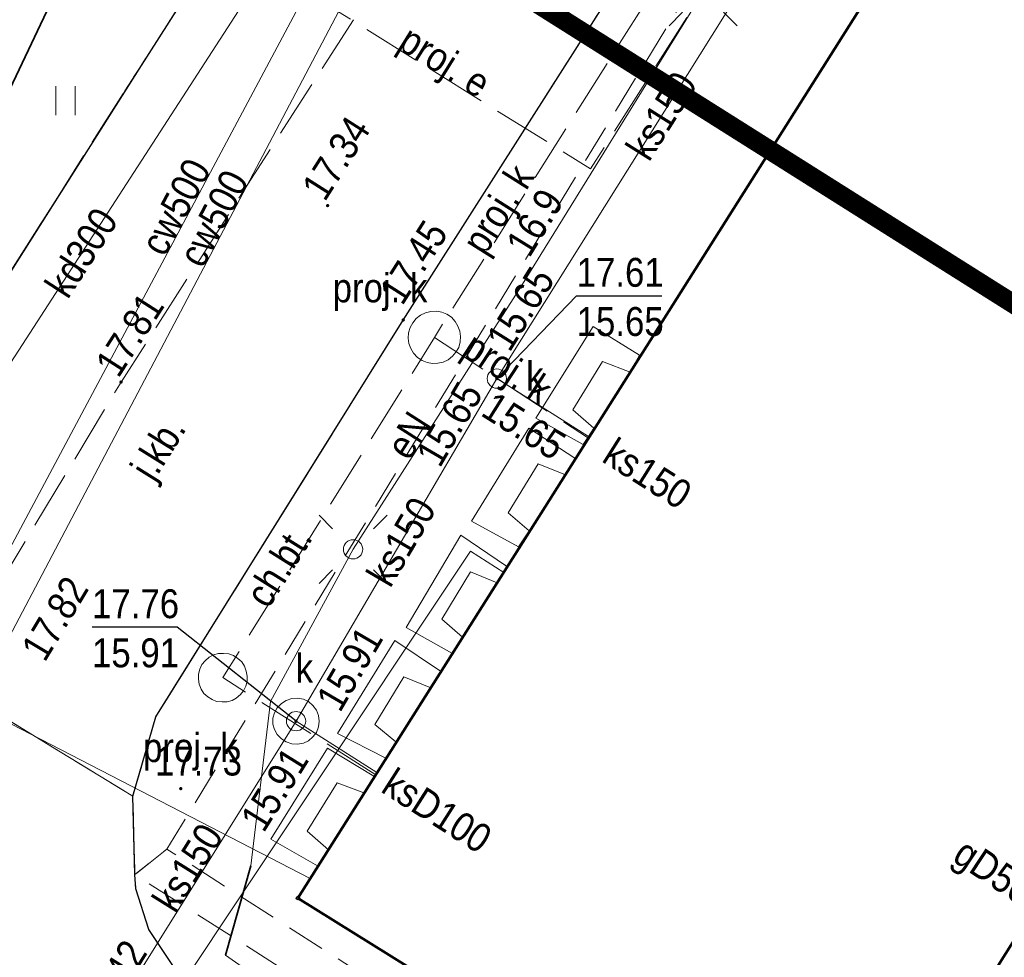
# Model space of a CAD drawing. Header units: metres. Extents: x 6530877 to 6534102, y 6042175 to 6045327.
# Tile 40 of 76: x 6532960 to 6532985, y 6044148 to 6044172. Entities that reach past the tile are written whole.
import ezdxf
from ezdxf.enums import TextEntityAlignment as Align

# ---------------------------------------------------------------- set-up
doc = ezdxf.new("R2010")
doc.units = ezdxf.units.M
doc.header["$MEASUREMENT"] = 0
doc.linetypes.add('1.0_0.5', pattern=[1.5, 1, -0.5])
doc.linetypes.add('1.5_0.5', pattern=[2, 1.5, -0.5])
doc.layers.get('0').update_dxf_attribs({"color": 2, "linetype": 'CONTINUOUS', "lineweight": 5})
for name, color, linetype in [('312-budynek ewidencyjny', 7, 'CONTINUOUS'), ('chodnik', 7, 'CONTINUOUS'), ('chodnik-Atr17', 7, 'CONTINUOUS'), ('jezdnia', 7, 'CONTINUOUS'), ('jezdnia-Atr17', 7, 'CONTINUOUS'), ('kanalizacyjne urządzenie techniczne - ob. projektowany', 7, 'CONTINUOUS'), ('kanalizacyjne urządzenie techniczne - ob. projektowany-Atr17', 7, 'CONTINUOUS'), ('komora podziemna', 7, 'CONTINUOUS'), ('krawężnik', 7, 'CONTINUOUS'), ('latarnia', 7, 'CONTINUOUS'), ('obudowa ochronna przewodu', 7, 'CONTINUOUS'), ('pikieta sztuczna', 7, 'CONTINUOUS'), ('pikieta sztuczna-Atr2', 7, 'CONTINUOUS'), ('przewód ciepłowniczy', 7, 'CONTINUOUS'), ('przewód ciepłowniczy-Atr1', 7, 'CONTINUOUS'), ('przewód elektroenergetyczny podziemny', 7, 'CONTINUOUS'), ('przewód elektroenergetyczny podziemny - ob. projektowany', 7, 'CONTINUOUS'), ('przewód elektroenergetyczny podziemny - ob. projektowany-Atr1', 7, 'CONTINUOUS'), ('przewód elektroenergetyczny podziemny-Atr1', 7, 'CONTINUOUS'), ('przewód gazowy-Atr1', 7, 'CONTINUOUS'), ('przewód kanalizacyjny', 7, 'CONTINUOUS'), ('przewód kanalizacyjny - ob. projektowany', 7, 'CONTINUOUS'), ('przewód kanalizacyjny - ob. projektowany-Atr1', 7, 'CONTINUOUS'), ('przewód kanalizacyjny-Atr1', 7, 'CONTINUOUS'), ('przewód telekomunikacyjny podziemny', 7, 'CONTINUOUS'), ('Punkt budynku', 7, 'CONTINUOUS'), ('rzędna', 7, 'CONTINUOUS'), ('rzędna-Atr2', 7, 'CONTINUOUS'), ('rzędna-Atr3', 7, 'CONTINUOUS'), ('trawnik', 7, 'CONTINUOUS'), ('właz do komory lub kanału - okrągły', 7, 'CONTINUOUS'), ('właz do komory lub kanału - okrągły-Atr17', 7, 'CONTINUOUS'), ('Zakres', 7, 'CONTINUOUS'), ('ściana oporowa (linia)', 7, 'CONTINUOUS')]:
    doc.layers.add(name, color=color, linetype=linetype)
doc.styles.get("Standard").update_dxf_attribs({"font": 'Working1250', "width": 0.75})
doc.linetypes.add('otdn_500', pattern='A,5,0,[21,ksztalty.shx,S=0.5,R=0,X=-1,Y=0]', length=5)

# ---------------------------------------------------------------- blocks, each defined once
blk = doc.blocks.new('PUNKTBUD')
at = {"color": 0}
blk.add_circle((0, 0), 0.045, dxfattribs=at)
blk = doc.blocks.new('PW01')
at = {"linetype": 'Continuous', "lineweight": 13}
h = blk.add_hatch(color=0, dxfattribs=at)
edge = h.paths.add_edge_path()
edge.add_arc((0, 0), 0.045, 0, 360)
blk = doc.blocks.new('SM01')
at = {"color": 0, "linetype": 'Continuous', "lineweight": 13}
for p, q in [((-0.53, 0.531), (-0.883, 0.884)), ((0.531, 0.531), (0.884, 0.884)), ((-0.53, -0.53), (-0.883, -0.883)), ((0.531, -0.53), (0.884, -0.883))]:
    blk.add_line(p, q, dxfattribs=at)
blk.add_circle((0, 0), 0.25, dxfattribs=at)
blk = doc.blocks.new('US22')
at = {"color": 0, "linetype": 'Continuous', "lineweight": 13}
blk.add_circle((0, 0), 0.25, dxfattribs=at)
blk = doc.blocks.new('TU04')
at = {"color": 0, "linetype": 'Continuous', "lineweight": 13}
for p, q in [((0, 0), (0, 0.75)), ((0.5, 0), (0.5, 0.75))]:
    blk.add_line(p, q, dxfattribs=at)

msp = doc.modelspace()

# ---------------------------------------------------------------- linework, layer by layer
at = {"layer": '312-budynek ewidencyjny', "color": 7, "linetype": 'Continuous', "lineweight": 50, "flags": 128}
for points in [[(6532967.03, 6044149.46), (6532992.16, 6044189.24)], [(6533005.7, 6044180.33), (6532980.87, 6044140.83)], [(6532980.87, 6044140.83), (6532967.03, 6044149.46)]]:
    msp.add_lwpolyline(points, dxfattribs=at)
at = {"layer": 'chodnik', "color": 7, "linetype": '1.0_0.5', "lineweight": 18, "flags": 128}
for points in [[(6532962.75, 6044152.1), (6532962.8, 6044150.07), (6532963.63, 6044150.73), (6532979.87, 6044177.44), (6532988.67, 6044191.39), (6532987.33, 6044192.24), (6532978.36, 6044177.98), (6532969.76, 6044164.46), (6532963.34, 6044154.16)], [(6532963.63, 6044150.73), (6532962.8, 6044150.07), (6532980.29, 6044138.89), (6532979.17, 6044137.09), (6532982.07, 6044135.28), (6532983.73, 6044137.81), (6532980.83, 6044139.7)]]:
    msp.add_lwpolyline(points, close=True, dxfattribs=at)
at = {"layer": 'jezdnia', "color": 7, "linetype": '1.5_0.5', "lineweight": 18, "flags": 128}
msp.add_lwpolyline([(6533024.96, 6044081.83), (6533020.19, 6044084.8), (6533020.24, 6044084.89), (6533020.64, 6044085.72), (6533020.83, 6044086.27), (6533020.96, 6044087.04), (6533020.99, 6044087.7), (6533020.92, 6044088.4), (6533020.75, 6044089.12), (6533020.36, 6044089.91), (6533019.8, 6044090.76), (6533019.32, 6044091.23), (6533018.82, 6044091.67), (6533016.83, 6044092.93), (6533005.68, 6044099.97), (6532996.78, 6044105.58), (6532987.55, 6044111.41), (6532974.86, 6044119.37), (6532974.22, 6044119.7), (6532973.04, 6044119.99), (6532972.18, 6044120.03), (6532971.3, 6044119.84), (6532970.25, 6044119.51), (6532970.32, 6044119.38), (6532969.67, 6044119.01), (6532969.01, 6044118.5), (6532968.48, 6044117.88), (6532967.71, 6044116.66), (6532966.83, 6044115.27), (6532961.38, 6044118.72), (6532962.32, 6044120.26), (6532963.15, 6044121.61), (6532963.37, 6044122.22), (6532963.53, 6044122.77), (6532963.57, 6044123.62), (6532963.74, 6044123.63), (6532963.74, 6044124.33), (6532963.61, 6044125), (6532963.41, 6044125.53), (6532963.12, 6044126.09), (6532962.74, 6044126.61), (6532962.29, 6044127.03), (6532961.75, 6044127.47), (6532961.47, 6044127.67), (6532955.61, 6044131.41), (6532953.72, 6044132.6), (6532952.23, 6044133.62), (6532951.35, 6044134.4), (6532950.62, 6044135.14), (6532949.95, 6044136.01), (6532949.6, 6044136.64), (6532949.23, 6044137.57), (6532948.94, 6044138.57), (6532948.73, 6044139.57), (6532948.56, 6044140.58), (6532948.46, 6044141.69), (6532948.47, 6044146.27), (6532949.77, 6044150.48), (6532951.62, 6044153.22), (6532958.8, 6044164.51), (6532962.9, 6044170.97), (6532967.95, 6044178.89), (6532973.65, 6044187.84), (6532977.09, 6044193.29), (6532978.48, 6044195.42), (6532978.96, 6044196.18), (6532982.38, 6044193.96), (6532962.44, 6044162.85), (6532958.36, 6044156.07), (6532958.41, 6044154.75), (6532958.56, 6044150.75), (6532960.14, 6044145.78), (6532963.23, 6044142.39), (6532961.23, 6044142.7), (6532959.57, 6044142.04), (6532958.2, 6044140.86), (6532957.37, 6044139.34), (6532956.95, 6044137.28), (6532957.41, 6044135.58), (6532958.36, 6044134.42), (6532960.51, 6044132.96), (6532971.65, 6044126.06), (6532981.42, 6044120), (6532989.05, 6044115.2), (6532993.82, 6044112.22), (6533006.43, 6044104.24), (6533014.62, 6044099.08), (6533020.39, 6044095.45), (6533021.92, 6044094.47), (6533022.81, 6044094.09), (6533023.55, 6044093.93), (6533023.85, 6044093.91), (6533024.47, 6044093.88), (6533025.48, 6044093.97), (6533026.31, 6044094.28), (6533027.06, 6044094.74), (6533027.52, 6044095.09), (6533029.07, 6044097.57), (6533032.11, 6044102.44), (6533036.22, 6044099.78), (6533032.9, 6044094.47), (6533031.33, 6044091.93), (6533030.73, 6044090.94), (6533030.46, 6044090.09), (6533030.47, 6044089.27), (6533030.72, 6044088.55), (6533031.03, 6044088.08), (6533031.57, 6044087.61), (6533032.76, 6044086.87), (6533030.24, 6044082.56), (6533029.12, 6044083.16), (6533028.14, 6044083.35), (6533027.09, 6044083.3), (6533026.35, 6044083.03), (6533025.59, 6044082.52)], close=True, dxfattribs=at)
for points in [[(6532958.76, 6044154.54), (6532962.75, 6044152.1), (6532963.34, 6044154.16), (6532969.76, 6044164.46)], [(6532962.75, 6044152.1), (6532963.34, 6044154.16), (6532969.76, 6044164.46)], [(6532984.49, 6044133.74), (6532982.07, 6044135.28), (6532979.17, 6044137.09), (6532978.89, 6044137.25), (6532966.53, 6044144.97), (6532964.5, 6044146.64), (6532963.16, 6044148.64), (6532962.82, 6044149.7), (6532962.8, 6044150.07), (6532962.75, 6044152.1), (6532958.41, 6044154.75), (6532958.56, 6044150.75), (6532960.14, 6044145.78), (6532963.23, 6044142.39), (6532964.29, 6044141.62), (6532974.32, 6044135.35), (6532976.03, 6044134.29), (6532978.54, 6044132.73), (6532985.76, 6044128.7), (6532988.07, 6044128.2), (6532990.89, 6044128.31), (6532994.09, 6044129.39), (6532996.37, 6044130.9)], [(6532984.49, 6044133.74), (6532982.07, 6044135.28), (6532979.17, 6044137.09), (6532978.89, 6044137.25), (6532966.53, 6044144.97), (6532964.5, 6044146.64), (6532963.16, 6044148.64), (6532962.82, 6044149.7), (6532962.8, 6044150.07), (6532962.75, 6044152.1)]]:
    msp.add_lwpolyline(points, dxfattribs=at)
at = {"layer": 'kanalizacyjne urządzenie techniczne - ob. projektowany', "color": 34, "linetype": 'Continuous', "lineweight": 18, "flags": 128}
for points in [[(6532969.91, 6044163.85), (6532969.89, 6044163.99), (6532969.9, 6044164.13), (6532969.94, 6044164.27), (6532970.01, 6044164.39), (6532970.1, 6044164.5), (6532970.21, 6044164.59), (6532970.34, 6044164.65), (6532970.48, 6044164.68), (6532970.62, 6044164.69), (6532970.76, 6044164.66), (6532970.89, 6044164.61), (6532971.01, 6044164.53), (6532971.11, 6044164.42), (6532971.18, 6044164.3), (6532971.23, 6044164.17), (6532971.25, 6044164.03), (6532971.24, 6044163.89), (6532971.2, 6044163.75), (6532971.13, 6044163.63), (6532971.04, 6044163.52), (6532970.93, 6044163.43), (6532970.8, 6044163.37), (6532970.66, 6044163.34), (6532970.52, 6044163.33), (6532970.38, 6044163.36), (6532970.25, 6044163.41), (6532970.13, 6044163.49), (6532970.03, 6044163.6), (6532969.96, 6044163.72)], [(6532964.8, 6044154.61), (6532964.69, 6044154.68), (6532964.59, 6044154.77), (6532964.52, 6044154.88), (6532964.47, 6044155.01), (6532964.45, 6044155.14), (6532964.45, 6044155.27), (6532964.48, 6044155.4), (6532964.54, 6044155.52), (6532964.62, 6044155.62), (6532964.73, 6044155.71), (6532964.84, 6044155.77), (6532964.97, 6044155.81), (6532965.1, 6044155.81), (6532965.24, 6044155.8), (6532965.36, 6044155.75), (6532965.47, 6044155.68), (6532965.57, 6044155.59), (6532965.64, 6044155.48), (6532965.69, 6044155.35), (6532965.71, 6044155.22), (6532965.71, 6044155.09), (6532965.68, 6044154.96), (6532965.62, 6044154.84), (6532965.54, 6044154.74), (6532965.43, 6044154.65), (6532965.32, 6044154.59), (6532965.19, 6044154.55), (6532965.06, 6044154.55), (6532964.92, 6044154.56)]]:
    msp.add_lwpolyline(points, close=True, dxfattribs=at)
at = {"layer": 'komora podziemna', "color": 34, "linetype": 'Continuous', "lineweight": 18, "flags": 128}
msp.add_lwpolyline([(6532967.58, 6044154.05), (6532967.56, 6044153.9), (6532967.51, 6044153.76), (6532967.42, 6044153.64), (6532967.3, 6044153.54), (6532967.17, 6044153.48), (6532967.02, 6044153.45), (6532966.87, 6044153.46), (6532966.72, 6044153.51), (6532966.6, 6044153.59), (6532966.49, 6044153.7), (6532966.42, 6044153.83), (6532966.38, 6044153.97), (6532966.38, 6044154.13), (6532966.42, 6044154.27), (6532966.49, 6044154.4), (6532966.6, 6044154.51), (6532966.72, 6044154.59), (6532966.87, 6044154.64), (6532967.02, 6044154.65), (6532967.17, 6044154.62), (6532967.3, 6044154.56), (6532967.42, 6044154.46), (6532967.51, 6044154.34), (6532967.56, 6044154.2)], close=True, dxfattribs=at)
at = {"layer": 'krawężnik', "color": 7, "linetype": 'Continuous', "lineweight": 25, "flags": 128}
for points in [[(6532978.96, 6044196.18), (6532978.48, 6044195.42), (6532977.09, 6044193.29), (6532973.65, 6044187.84), (6532967.95, 6044178.89), (6532962.9, 6044170.97), (6532958.8, 6044164.51), (6532951.62, 6044153.22)], [(6532969.76, 6044164.46), (6532978.36, 6044177.98), (6532987.33, 6044192.24), (6532988.67, 6044191.39), (6532992.11, 6044189.27)], [(6532991.82, 6044145.36), (6532991.07, 6044144.1), (6532984.49, 6044133.74), (6532982.07, 6044135.28), (6532979.17, 6044137.09), (6532978.89, 6044137.25), (6532966.53, 6044144.97), (6532964.5, 6044146.64), (6532963.16, 6044148.64), (6532962.82, 6044149.7), (6532962.8, 6044150.07), (6532962.75, 6044152.1), (6532963.34, 6044154.16), (6532969.76, 6044164.46)]]:
    msp.add_lwpolyline(points, dxfattribs=at)
at = {"layer": 'obudowa ochronna przewodu', "color": 7, "linetype": 'Continuous', "lineweight": 35, "flags": 128}
msp.add_lwpolyline([(6532950.74, 6044121.1), (6532953.41, 6044115.1), (6532954.45, 6044116.74), (6532953.97, 6044117.8), (6532946.83, 6044133.99), (6532944.51, 6044139.33), (6532946.11, 6044142.55), (6532949.48, 6044149.47), (6532952.41, 6044155.34), (6532953.94, 6044158.69), (6532954.47, 6044159.97), (6532958.11, 6044167.42), (6532962.27, 6044176.19), (6532964.77, 6044181.38), (6532963.36, 6044181.95), (6532959.59, 6044173.96), (6532956.71, 6044167.94), (6532954.8, 6044164.07), (6532951.29, 6044156.73), (6532944.99, 6044143.79), (6532942.7, 6044139.15), (6532947, 6044129.62)], close=True, dxfattribs=at)
msp.add_lwpolyline([(6532965.15, 6044147.98), (6532965.81, 6044150.3)], dxfattribs=at)
at = {"layer": 'przewód ciepłowniczy', "color": 212, "linetype": 'Continuous', "lineweight": 18, "flags": 128}
for points in [[(6533047.87, 6044085.38), (6533033.78, 6044094.55), (6533028.77, 6044097.78), (6533017.71, 6044104.75), (6532996.85, 6044117.48), (6532981.5, 6044126.44), (6532953.14, 6044142.96), (6532952.95, 6044143.73), (6532969.46, 6044175.08), (6532969.16, 6044175.86), (6532957.07, 6044181.64), (6532948.72, 6044185.36), (6532948.29, 6044185.55), (6532948.04, 6044186.32), (6532948.92, 6044188.24), (6532948.62, 6044189.02), (6532940.69, 6044192.29)], [(6532940.29, 6044191.47), (6532947.3, 6044188.46), (6532947.57, 6044187.69), (6532946.72, 6044185.89), (6532946.94, 6044185.11), (6532948.32, 6044184.48), (6532956.5, 6044180.76), (6532967.92, 6044175.46), (6532968.16, 6044174.68), (6532951.42, 6044143.28), (6532951.6, 6044142.46), (6532980.24, 6044126.16), (6532995.85, 6044116.94), (6533017.79, 6044103.58), (6533028.18, 6044096.99), (6533033.21, 6044093.72), (6533046.4, 6044085.08)]]:
    msp.add_lwpolyline(points, dxfattribs=at)
at = {"layer": 'przewód elektroenergetyczny podziemny', "color": 1, "linetype": 'Continuous', "lineweight": 18, "flags": 128}
for points in [[(6532977.54, 6044172.98), (6532972.81, 6044165.32), (6532968.46, 6044158.51)], [(6532944.58, 6044122.73), (6532946.16, 6044124.37), (6532957.14, 6044137.33), (6532961.39, 6044143.25), (6532962.58, 6044145.06), (6532971.51, 6044158.46), (6532972.37, 6044157.91)], [(6532968.46, 6044158.51), (6532966.32, 6044154.56), (6532965.81, 6044150.3), (6532965.15, 6044147.98), (6532966.83, 6044146.8), (6532971.34, 6044144.04)]]:
    msp.add_lwpolyline(points, dxfattribs=at)
at = {"layer": 'przewód elektroenergetyczny podziemny - ob. projektowany', "color": 1, "linetype": '1.5_0.5', "lineweight": 18, "flags": 128}
msp.add_lwpolyline([(6532960.33, 6044177.29), (6532974.62, 6044168.38), (6532977.54, 6044172.98)], dxfattribs=at)
at = {"layer": 'przewód kanalizacyjny', "color": 34, "linetype": 'Continuous', "lineweight": 18, "flags": 128}
for points in [[(6532989.21, 6044189.74), (6532981.49, 6044177.78), (6532972.19, 6044162.94), (6532966.98, 6044154.05), (6532961.63, 6044145.48)], [(6532953.54, 6044154.06), (6532953.87, 6044154.55), (6532969.74, 6044179.07), (6532970.06, 6044179.57)], [(6532972.19, 6044162.94), (6532974.57, 6044161.44)], [(6532969.08, 6044152.72), (6532966.98, 6044154.05)]]:
    msp.add_lwpolyline(points, dxfattribs=at)
at = {"layer": 'przewód kanalizacyjny - ob. projektowany', "color": 34, "linetype": '1.5_0.5', "lineweight": 18, "flags": 128}
for points in [[(6532969.05, 6044152.66), (6532965.08, 6044155.18), (6532970.57, 6044164.01), (6532979.89, 6044178.8), (6532987.72, 6044191.22), (6532988.63, 6044192.64), (6533022.17, 6044171.28), (6533018.1, 6044164.72), (6533025.4, 6044160.19), (6533014.8, 6044145.63), (6533011.7, 6044140.76), (6533004.42, 6044129.06), (6533009.24, 6044125.13)], [(6532970.57, 6044164.01), (6532974.57, 6044161.39)]]:
    msp.add_lwpolyline(points, dxfattribs=at)
at = {"layer": 'przewód telekomunikacyjny podziemny', "color": 30, "linetype": 'Continuous', "lineweight": 18, "flags": 128}
msp.add_lwpolyline([(6532967.35, 6044149.97), (6532958.28, 6044154.65), (6532951.91, 6044157.75), (6532950.54, 6044156.9), (6532950.12, 6044156.72), (6532949.73, 6044156.62), (6532949.4, 6044156.63), (6532949.21, 6044156.67), (6532948.66, 6044156.93), (6532948.11, 6044157.17)], dxfattribs=at)
at = {"layer": 'rzędna-Atr2', "color": 7, "flags": 128}
for points in [[(6532972.19, 6044162.94), (6532974.26, 6044165.09), (6532976.473, 6044165.09)], [(6532966.98, 6044154.05), (6532963.9, 6044156.49), (6532961.687, 6044156.49)]]:
    msp.add_lwpolyline(points, dxfattribs=at)
at = {"layer": 'trawnik', "color": 7, "linetype": '1.0_0.5', "lineweight": 18, "flags": 128}
msp.add_lwpolyline([(6532971.06, 6044202.61), (6532964.69, 6044190.12), (6532956.66, 6044174.31), (6532955.81, 6044172.56), (6532952.57, 6044166.35), (6532950.01, 6044160.85), (6532944.15, 6044149.28), (6532946.5, 6044148.18), (6532949.77, 6044150.48), (6532951.62, 6044153.22), (6532958.8, 6044164.51), (6532962.9, 6044170.97), (6532967.95, 6044178.89), (6532973.65, 6044187.84), (6532977.09, 6044193.29), (6532978.48, 6044195.42), (6532978.96, 6044196.18), (6532979.1, 6044197.18), (6532975.29, 6044202.03), (6532975.25, 6044203.59), (6532972.36, 6044205.22)], close=True, dxfattribs=at)
at = {"layer": 'Zakres', "linetype": '1.0_0.5', "lineweight": 70, "const_width": 0.5}
msp.add_lwpolyline([(6532894.4047, 6044010.7263), (6532901.9047, 6044070.7963), (6532921.4247, 6044144.6363), (6532942.6547, 6044191.9663), (6533112.6947, 6044084.6963), (6533080.6444, 6044033.6409), (6533043.3034, 6044057.7488), (6532987.3747, 6043969.1763), (6532966.8747, 6043966.4363), (6532894.4047, 6044010.7263)], dxfattribs=at)
at = {"layer": 'ściana oporowa (linia)', "color": 0, "linetype": 'otdn_500', "lineweight": 18}
for p, q in [((6532974.6882, 6044164.2921), (6532973.2019, 6044161.9136)), ((6532975.8872, 6044163.5508), (6532974.6882, 6044164.2921)), ((6532975.8872, 6044163.5508), (6532975.77, 6044163.33)), ((6532973.2019, 6044161.9136), (6532974.4335, 6044161.2305)), ((6532973.0189, 6044161.654), (6532971.5343, 6044159.2422)), ((6532974.2117, 6044160.8783), (6532973.0189, 6044161.654)), ((6532974.4335, 6044161.2305), (6532974.57, 6044161.44)), ((6532974.2117, 6044160.8783), (6532974.09, 6044160.66)), ((6532971.5343, 6044159.2422), (6532972.754, 6044158.5702)), ((6532971.2554, 6044158.8763), (6532969.8353, 6044156.4841)), ((6532972.4445, 6044158.0768), (6532971.2554, 6044158.8763)), ((6532972.754, 6044158.5702), (6532972.89, 6044158.78)), ((6532972.4445, 6044158.0768), (6532972.32, 6044157.86)), ((6532969.8353, 6044156.4841), (6532971.022, 6044155.8115)), ((6532969.5406, 6044156.1398), (6532968.0525, 6044153.7332)), ((6532970.7245, 6044155.3467), (6532969.5406, 6044156.1398)), ((6532971.022, 6044155.8115), (6532971.16, 6044156.02)), ((6532970.7245, 6044155.3467), (6532970.6, 6044155.13)), ((6532968.0525, 6044153.7332), (6532969.3098, 6044153.0867)), ((6532967.7966, 6044153.3488), (6532966.3288, 6044150.988)), ((6532968.9955, 6044152.6217), (6532967.7966, 6044153.3488)), ((6532969.3098, 6044153.0867), (6532969.44, 6044153.3)), ((6532968.9955, 6044152.6217), (6532968.88, 6044152.4)), ((6532966.3288, 6044150.988), (6532967.5407, 6044150.2922)), ((6532967.5407, 6044150.2922), (6532967.68, 6044150.5))]:
    msp.add_line(p, q, dxfattribs=at)
at = {"layer": 'ściana oporowa (linia)', "color": 0, "lineweight": 18}
for p, q in [((6532974.9318, 6044163.3879), (6532974.1581, 6044162.1264)), ((6532975.6527, 6044163.1092), (6532974.9318, 6044163.3879)), ((6532975.6527, 6044163.1092), (6532975.77, 6044163.33)), ((6532974.1581, 6044162.1264), (6532974.7065, 6044161.6495)), ((6532974.7065, 6044161.6495), (6532974.57, 6044161.44)), ((6532973.2611, 6044160.726), (6532972.4857, 6044159.4578)), ((6532973.9682, 6044160.4418), (6532973.2611, 6044160.726)), ((6532973.9682, 6044160.4418), (6532974.09, 6044160.66)), ((6532972.4857, 6044159.4578), (6532973.026, 6044158.9898)), ((6532973.026, 6044158.9898), (6532972.89, 6044158.78)), ((6532971.5046, 6044157.9237), (6532970.7647, 6044156.6959)), ((6532972.1955, 6044157.6433), (6532971.5046, 6044157.9237)), ((6532972.1955, 6044157.6433), (6532972.32, 6044157.86)), ((6532970.7647, 6044156.6959), (6532971.298, 6044156.2285)), ((6532971.298, 6044156.2285), (6532971.16, 6044156.02)), ((6532969.7794, 6044155.2002), (6532969.0275, 6044153.9668)), ((6532970.4755, 6044154.9133), (6532969.7794, 6044155.2002)), ((6532970.4755, 6044154.9133), (6532970.6, 6044155.13)), ((6532969.0275, 6044153.9668), (6532969.5703, 6044153.5132)), ((6532969.5703, 6044153.5132), (6532969.44, 6044153.3)), ((6532968.0434, 6044152.4512), (6532967.2712, 6044151.192)), ((6532968.7645, 6044152.1783), (6532968.0434, 6044152.4512)), ((6532968.7645, 6044152.1783), (6532968.88, 6044152.4)), ((6532967.2712, 6044151.192), (6532967.8192, 6044150.7078)), ((6532967.8192, 6044150.7078), (6532967.68, 6044150.5))]:
    msp.add_line(p, q, dxfattribs=at)

# ---------------------------------------------------------------- block references
at = {"layer": 'latarnia', "color": 7, "linetype": 'Continuous', "lineweight": 18}
for p in [(6532977.54, 6044172.98), (6532968.46, 6044158.51)]:
    msp.add_blockref('SM01', p, dxfattribs=at)
at = {"layer": 'pikieta sztuczna', "color": 7, "linetype": 'Continuous', "lineweight": 13}
for p in [(6532967.8, 6044167.43), (6532969.76, 6044164.46), (6532962.44, 6044162.85), (6532963.99, 6044152.3)]:
    msp.add_blockref('PW01', p, dxfattribs=at)
at = {"layer": 'Punkt budynku', "color": 5, "linetype": 'Continuous', "lineweight": 18}
msp.add_blockref('PUNKTBUD', (6532967.03, 6044149.46), dxfattribs=at)
at = {"layer": 'rzędna', "color": 1, "linetype": 'Continuous', "lineweight": 18, "rotation": 58.30199999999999}
msp.add_blockref('PW01', (6532972.81, 6044165.32), dxfattribs=at)
at = {"layer": 'rzędna', "color": 34, "linetype": 'Continuous', "lineweight": 18}
for p in [(6532972.19, 6044162.94), (6532972.19, 6044162.94), (6532972.19, 6044162.94), (6532972.19, 6044162.94), (6532966.98, 6044154.05), (6532966.98, 6044154.05), (6532966.98, 6044154.05)]:
    msp.add_blockref('PW01', p, dxfattribs=at)
at = {"layer": 'trawnik', "color": 7, "linetype": 'Continuous', "lineweight": 18}
msp.add_blockref('TU04', (6532960.749, 6044169.779), dxfattribs=at)
at = {"layer": 'właz do komory lub kanału - okrągły', "color": 7, "linetype": 'Continuous', "lineweight": 18}
for p in [(6532972.19, 6044162.94), (6532966.98, 6044154.05)]:
    msp.add_blockref('US22', p, dxfattribs=at)

# ---------------------------------------------------------------- texts
at = {"layer": 'chodnik-Atr17', "color": 7, "width": 0.9}
msp.add_text('ch.bt.', height=0.75, rotation=57.885, dxfattribs=at).set_placement((6532966.26, 6044156.94))
at = {"layer": 'jezdnia-Atr17', "color": 7, "width": 0.9}
msp.add_text('j.kb.', height=0.75, rotation=58.064, dxfattribs=at).set_placement((6532963.28, 6044160.24))
at = {"layer": 'kanalizacyjne urządzenie techniczne - ob. projektowany-Atr17', "color": 34, "width": 0.9}
for p in [(6532967.93, 6044164.92), (6532963.01, 6044152.99)]:
    msp.add_text('proj. k', height=0.75, dxfattribs=at).set_placement(p)
at = {"layer": 'pikieta sztuczna-Atr2', "color": 7, "width": 0.9}
for s, rotation, p in [('17.34', 57.54, (6532967.41, 6044167.71)), ('17.45', 57.54, (6532969.42, 6044165.01)), ('17.82', 58.962, (6532960.14, 6044155.75))]:
    msp.add_text(s, height=0.75, rotation=rotation, dxfattribs=at).set_placement(p, align=Align.MIDDLE_LEFT)
msp.add_text('17.81', height=0.75, rotation=57.342, dxfattribs=at).set_placement((6532962.37, 6044162.93))
msp.add_text('17.73', height=0.75, dxfattribs=at).set_placement((6532963.32, 6044152.64))
at = {"layer": 'przewód ciepłowniczy-Atr1', "color": 212, "width": 0.9}
for rotation, p in [(61.937, (6532963.57, 6044166.07)), (62.227, (6532964.56, 6044165.77))]:
    msp.add_text('cw500', height=0.75, rotation=rotation, dxfattribs=at).set_placement(p)
at = {"layer": 'przewód elektroenergetyczny podziemny - ob. projektowany-Atr1', "color": 1, "width": 0.9}
msp.add_text('proj. e', height=0.75, rotation=328.056, dxfattribs=at).set_placement((6532969.58, 6044171.52))
at = {"layer": 'przewód elektroenergetyczny podziemny-Atr1', "color": 1, "width": 0.9}
msp.add_text('eN', height=0.75, rotation=57.431, dxfattribs=at).set_placement((6532969.91, 6044160.78))
at = {"layer": 'przewód gazowy-Atr1', "color": 40, "width": 0.9}
msp.add_text('gD50', height=0.75, rotation=-33.389, dxfattribs=at).set_placement((6532984.18, 6044150.75), align=Align.MIDDLE_LEFT)
at = {"layer": 'przewód kanalizacyjny - ob. projektowany-Atr1', "color": 34, "width": 0.9}
for rotation, p in [(57.782, (6532971.88, 6044166.1)), (326.809, (6532971.24, 6044163.57))]:
    msp.add_text('proj. k', height=0.75, rotation=rotation, dxfattribs=at).set_placement(p)
at = {"layer": 'przewód kanalizacyjny-Atr1', "color": 34, "width": 0.9}
for s, rotation, p in [('ks150', 57.925, (6532975.82, 6044168.74)), ('ks150', 327.778, (6532975.08, 6044161.12)), ('ks150', 59.627, (6532969.1, 6044157.67)), ('ksD100', -32.558, (6532969.35, 6044152.55))]:
    msp.add_text(s, height=0.75, rotation=rotation, dxfattribs=at).set_placement(p, align=Align.MIDDLE_LEFT)
msp.add_text('kd300', height=0.75, rotation=57.088, dxfattribs=at).set_placement((6532961.41, 6044166.21), align=Align.MIDDLE_CENTER)
for s, rotation, p in [('ks150', 58.025, (6532963.85, 6044149.03)), ('ksD-niecz.', 57.764, (6532985.68, 6044144.31))]:
    msp.add_text(s, height=0.75, rotation=rotation, dxfattribs=at).set_placement(p)
at = {"layer": 'rzędna-Atr2', "color": 1, "width": 0.9}
msp.add_text('16.9', height=0.75, rotation=58.303, dxfattribs=at).set_placement((6532973.03, 6044166.05))
at = {"layer": 'rzędna-Atr2', "color": 34, "width": 0.9}
for s, p in [('17.61', (6532974.26, 6044165.098)), ('17.76', (6532961.687, 6044156.498))]:
    msp.add_text(s, height=0.75, dxfattribs=at).set_placement(p, align=Align.BOTTOM_LEFT)
for s, rotation, p in [('15.65', 57.925, (6532972.52, 6044163.6)), ('15.65', 59.627, (6532970.71, 6044160.6)), ('15.65', 327.778, (6532971.74, 6044162)), ('15.91', 59.627, (6532968.12, 6044154.25)), ('15.91', 58.025, (6532966.14, 6044151.13)), ('16.42', 58.025, (6532961.95, 6044146.13))]:
    msp.add_text(s, height=0.75, rotation=rotation, dxfattribs=at).set_placement(p)
at = {"layer": 'rzędna-Atr3', "color": 34, "width": 0.9}
for s, p in [('15.65', (6532974.26, 6044163.822)), ('15.91', (6532961.687, 6044155.223))]:
    msp.add_text(s, height=0.75, dxfattribs=at).set_placement(p, align=Align.BOTTOM_LEFT)
at = {"layer": 'właz do komory lub kanału - okrągły-Atr17', "color": 7, "width": 0.9}
for p in [(6532972.95, 6044162.63), (6532966.97, 6044155.05)]:
    msp.add_text('k', height=0.75, dxfattribs=at).set_placement(p)

doc.saveas('drawing.dxf')
